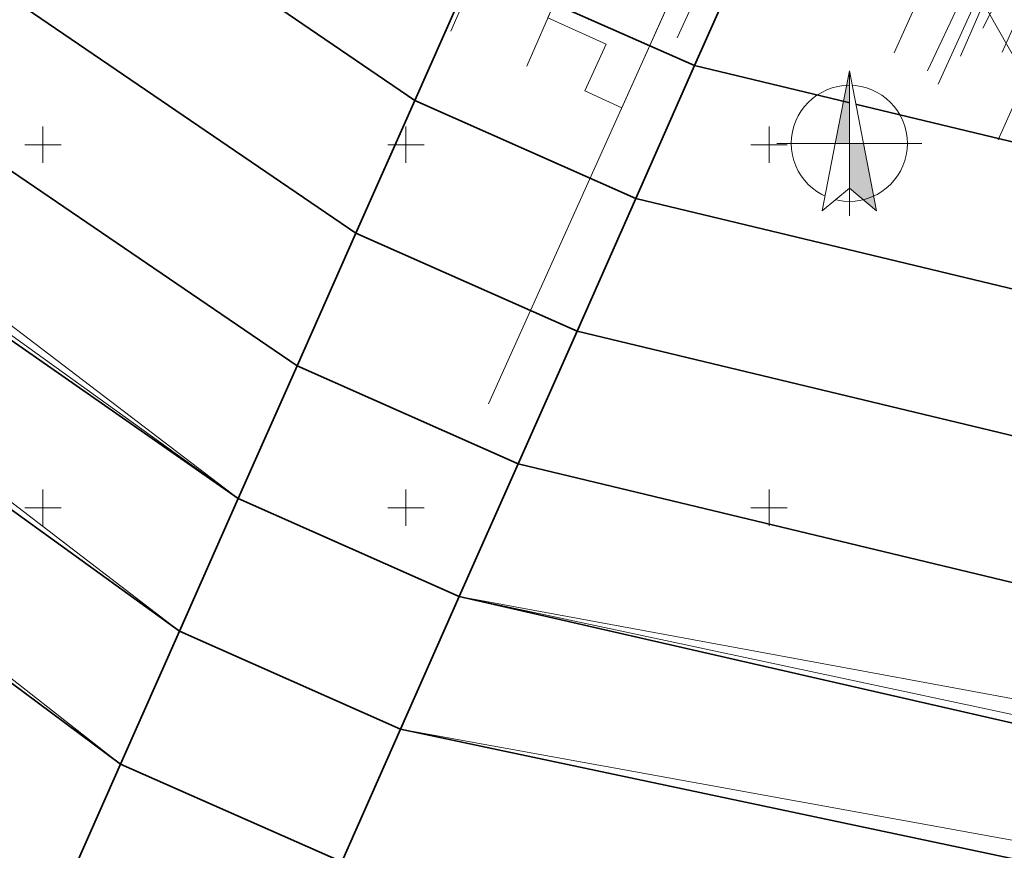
# Model space of a CAD drawing. Header units: metres. Extents: x -1013 to 1491576, y -5789570 to 1032.
# Tile 10 of 62: x -105 to 30, y -183 to -68. Entities that reach past the tile are written whole.
import ezdxf
from ezdxf.xclip import XClip

# ---------------------------------------------------------------- set-up
doc = ezdxf.new("R2010")
doc.units = ezdxf.units.M
doc.header["$MEASUREMENT"] = 0
doc.header["$XCLIPFRAME"] = 0
doc.linetypes.add('Wipeout_Contour', pattern=[1, 0, -1])
doc.layers.add('700-L Mapa 1_1000 dwg', color=7, linetype='Continuous')
doc.layers.add('715-L Wymiary opisy dla 1_1000', color=7, linetype='Continuous')
for name, color, linetype, lineweight in [('703-L Płaszczyzny podejścia 2D3', 152, 'Continuous', 30), ('703-L Płaszczyzny podejścia 2D38', 171, 'Continuous', 35), ('704-L Płaszczyzny podejścia 3D38', 171, 'Continuous', 35), ('704-L Płaszczyzny podejścia 3D93', 254, 'Continuous', 13), ('713-L Obiekty-budynki1', 7, 'Continuous', 13), ('715-L Wymiary opisy dla 1_10001', 7, 'Continuous', 13), ('ex_02_DXF_MZ_5_Dzialki7', 9, 'Continuous', 18), ('ex_02_DXF_MZ_5_EGBB_L_17', 9, 'Continuous', 18), ('ex_02_DXF_MZ_5_KTKR_L_07', 9, 'Continuous', 18), ('ex_02_DXF_MZ_5_Podzial_sekcyjny_krzyze7', 9, 'Continuous', 18), ('ex_02_DXF_MZ_5_SUPC_D_L_1200', 9, 'Continuous', 18), ('ex_02_DXF_MZ_5_SUPE_D_L_31', 9, 'Continuous', 18), ('ex_02_DXF_MZ_5_SUPG_L_252', 9, 'Continuous', 18), ('ex_02_DXF_MZ_5_SUPK_D_L_434', 9, 'Continuous', 18), ('ex_02_DXF_MZ_5_SUPK_L_034', 9, 'Continuous', 18), ('ex_02_DXF_MZ_5_SUPW_D_L_05', 9, 'Continuous', 18)]:
    doc.layers.add(name, color=color, linetype=linetype, lineweight=lineweight)

# ---------------------------------------------------------------- blocks, each defined once
blk = doc.blocks.new('Rysunek_1_5', base_point=(-7447251.91, -5789835.33))
at = {"layer": 'ex_02_DXF_MZ_5_Dzialki7', "color": 9, "linetype": 'Continuous', "lineweight": 18}
blk.add_line((26.51, -63.89), (38.85, -85.66), dxfattribs=at)
at = {"layer": 'ex_02_DXF_MZ_5_EGBB_L_17', "color": 9, "linetype": 'Continuous', "lineweight": 18}
for p, q in [((-45.71, -69.69), (-30.22, -33.73)), ((-35.25, -74.51), (-21.09, -41.99)), ((-5.82, -43.77), (-40.54, -121.04))]:
    blk.add_line(p, q, dxfattribs=at)
at = {"layer": 'ex_02_DXF_MZ_5_KTKR_L_07', "color": 9, "linetype": 'Continuous', "lineweight": 18}
blk.add_line((30.2, -72.57), (36.7, -57.9), dxfattribs=at)
at = {"layer": 'ex_02_DXF_MZ_5_Podzial_sekcyjny_krzyze7', "color": 9, "linetype": 'Continuous', "lineweight": 18}
for p, q in [((-101.91, -87.83), (-101.91, -82.83)), ((-51.91, -87.83), (-51.91, -82.83)), ((-1.91, -87.83), (-1.91, -82.83)), ((-104.41, -85.33), (-99.41, -85.33)), ((-54.41, -85.33), (-49.41, -85.33)), ((-4.41, -85.33), (0.59, -85.33)), ((-101.91, -137.83), (-101.91, -132.83)), ((-51.91, -137.83), (-51.91, -132.83)), ((-1.91, -137.83), (-1.91, -132.83)), ((-104.41, -135.33), (-99.41, -135.33)), ((-54.41, -135.33), (-49.41, -135.33)), ((-4.41, -135.33), (0.59, -135.33))]:
    blk.add_line(p, q, dxfattribs=at)
at = {"layer": 'ex_02_DXF_MZ_5_SUPC_D_L_1200', "color": 9, "linetype": 'Continuous', "lineweight": 18}
for p, q in [((26.3, -61.57), (19.91, -75.16)), ((21.4, -76.96), (26.83, -64.94))]:
    blk.add_line(p, q, dxfattribs=at)
at = {"layer": 'ex_02_DXF_MZ_5_SUPE_D_L_31', "color": 9, "linetype": 'Continuous', "lineweight": 18}
blk.add_line((27.52, -69.28), (30.06, -64.27), dxfattribs=at)
at = {"layer": 'ex_02_DXF_MZ_5_SUPG_L_252', "color": 9, "linetype": 'Continuous', "lineweight": 18}
blk.add_line((29.65, -84.63), (45.39, -49.2), dxfattribs=at)
at = {"layer": 'ex_02_DXF_MZ_5_SUPK_D_L_434', "color": 9, "linetype": 'Continuous', "lineweight": 18}
blk.add_line((4.26, -29.82), (-14.58, -70.58), dxfattribs=at)
at = {"layer": 'ex_02_DXF_MZ_5_SUPK_L_034', "color": 9, "linetype": 'Continuous', "lineweight": 18}
blk.add_line((24.48, -73.1), (37.14, -44.05), dxfattribs=at)
at = {"layer": 'ex_02_DXF_MZ_5_SUPW_D_L_05', "color": 9, "linetype": 'Continuous', "lineweight": 18}
blk.add_line((15.32, -72.68), (19.73, -62.88), dxfattribs=at)

msp = doc.modelspace()

# ---------------------------------------------------------------- hatches: boundary and pattern name
at = {"layer": '715-L Wymiary opisy dla 1_10001', "linetype": 'Continuous', "lineweight": 13}
msp.add_hatch(color=7, dxfattribs=at).paths.add_polyline_path([(9.16, -85.14), (9.16, -75.14), (7.22, -85.14)])

# ---------------------------------------------------------------- linework, layer by layer
at = {"layer": '703-L Płaszczyzny podejścia 2D38', "color": 171, "linetype": 'Continuous', "lineweight": 35}
for p, q in [((-535.63, 159.34), (-91.21, -170.65)), ((-83.11, -152.36), (-480.77, 135.03)), ((-75, -134.08), (-425.91, 110.73)), ((-44.56, -147.57), (372.51, -243.07)), ((-52.66, -165.85), (427.36, -267.38))]:
    msp.add_line(p, q, dxfattribs=at)
at = {"layer": '704-L Płaszczyzny podejścia 3D38', "color": 171, "linetype": 'Continuous', "lineweight": 35, "flags": 128}
for points in [[(-66.9, -115.79), (-369.3, 90.39)], [(-369.3, 90.39), (-310.79, 74.32), (-58.8, -97.51)], [(-58.8, -97.51), (-310.79, 74.32)], [(-310.79, 74.32), (-252.29, 58.24), (-50.7, -79.22)], [(-50.7, -79.22), (-252.29, 58.24)], [(-12.15, -74.43), (-4.05, -56.14)], [(-4.05, -56.14), (-12.15, -74.43)], [(-42.59, -60.94), (-50.7, -79.22)], [(-50.7, -79.22), (-42.59, -60.94)], [(-12.15, -74.43), (-42.59, -60.94)], [(-42.59, -60.94), (-12.15, -74.43)], [(-20.25, -92.71), (-12.15, -74.43)], [(-12.15, -74.43), (-20.25, -92.71)], [(165.79, -117.18), (-12.15, -74.43)], [(-12.15, -74.43), (165.79, -117.18), (217, -149.72)], [(-50.7, -79.22), (-58.8, -97.51)], [(-58.8, -97.51), (-50.7, -79.22)], [(-20.25, -92.71), (-50.7, -79.22)], [(-50.7, -79.22), (-20.25, -92.71)], [(-28.35, -111), (-20.25, -92.71)], [(-20.25, -92.71), (-28.35, -111)], [(217, -149.72), (-20.25, -92.71)], [(-20.25, -92.71), (217, -149.72), (268.21, -182.25)], [(-58.8, -97.51), (-66.9, -115.79)], [(-66.9, -115.79), (-58.8, -97.51)], [(-28.35, -111), (-58.8, -97.51)], [(-58.8, -97.51), (-28.35, -111)], [(-36.46, -129.28), (-28.35, -111)], [(-28.35, -111), (-36.46, -129.28)], [(268.21, -182.25), (-28.35, -111)], [(-28.35, -111), (268.21, -182.25), (319.42, -214.79)], [(-75, -134.08), (-66.9, -115.79)], [(-36.46, -129.28), (-66.9, -115.79)], [(-66.9, -115.79), (-36.46, -129.28)], [(-36.46, -129.28), (-44.56, -147.57)], [(319.42, -214.79), (-36.46, -129.28)], [(-83.11, -152.36), (-75, -134.08)], [(-44.56, -147.57), (-75, -134.08)], [(-75, -134.08), (-44.56, -147.57)], [(-44.56, -147.57), (-52.66, -165.85)], [(-91.21, -170.65), (-83.11, -152.36)], [(-52.66, -165.85), (-83.11, -152.36)], [(-83.11, -152.36), (-52.66, -165.85)], [(-52.66, -165.85), (-60.76, -184.14)], [(-99.31, -188.93), (-91.21, -170.65)], [(-60.76, -184.14), (-91.21, -170.65)], [(-91.21, -170.65), (-60.76, -184.14)]]:
    msp.add_lwpolyline(points, dxfattribs=at)
at = {"layer": '704-L Płaszczyzny podejścia 3D93', "color": 254, "linetype": 'Continuous', "lineweight": 13, "flags": 128}
for points in [[(-91.21, -170.65), (-535.63, 159.34)], [(-535.63, 159.34), (-480.77, 135.03), (-91.21, -170.65)], [(-535.63, 159.34), (-91.21, -170.65)], [(-83.11, -152.36), (-480.77, 135.03)], [(-480.77, 135.03), (-425.91, 110.73), (-83.11, -152.36)], [(-480.77, 135.03), (-83.11, -152.36)], [(-91.21, -170.65), (-480.77, 135.03)], [(-75, -134.08), (-425.91, 110.73)], [(-425.91, 110.73), (-397.57, 98.17), (-75, -134.08)], [(-425.91, 110.73), (-75, -134.08)], [(-83.11, -152.36), (-425.91, 110.73)], [(-75, -134.08), (-397.57, 98.17)], [(-397.57, 98.17), (-369.3, 90.39), (-75, -134.08)], [(-369.3, 90.39), (-66.9, -115.79)], [(-75, -134.08), (-369.3, 90.39)], [(-66.9, -115.79), (-75, -134.08)], [(-44.56, -147.57), (-36.46, -129.28)], [(-36.46, -129.28), (319.42, -214.79)], [(-75, -134.08), (-83.11, -152.36)], [(-52.66, -165.85), (-44.56, -147.57)], [(-44.56, -147.57), (344.17, -230.51), (372.51, -243.07)], [(372.51, -243.07), (-44.56, -147.57)], [(-44.56, -147.57), (319.42, -214.79), (344.17, -230.51)], [(344.17, -230.51), (-44.56, -147.57)], [(319.42, -214.79), (-44.56, -147.57)], [(-44.56, -147.57), (372.51, -243.07)], [(-83.11, -152.36), (-91.21, -170.65)], [(-60.76, -184.14), (-52.66, -165.85)], [(-52.66, -165.85), (372.51, -243.07), (427.36, -267.38)], [(427.36, -267.38), (-52.66, -165.85)], [(372.51, -243.07), (-52.66, -165.85)], [(-52.66, -165.85), (427.36, -267.38)], [(-91.21, -170.65), (-99.31, -188.93)]]:
    msp.add_lwpolyline(points, dxfattribs=at)
at = {"layer": '713-L Obiekty-budynki1', "color": 7, "linetype": 'Continuous', "lineweight": 13, "flags": 128}
msp.add_lwpolyline([(-22.2, -80.23), (-27.29, -77.92), (-24.35, -71.47), (-32.35, -67.83), (-22.12, -44.36), (-16.07, -47.11), (-13.4, -41.25), (-10.45, -42.59), (-10.13, -41.88), (-10.05, -41.92), (-5.82, -43.77)], close=True, dxfattribs=at)
at = {"layer": '715-L Wymiary opisy dla 1_10001', "color": 7, "linetype": 'Continuous', "lineweight": 13, "flags": 128}
msp.add_lwpolyline([(9.16, -85.14), (9.16, -75.14), (7.22, -85.14)], close=True, dxfattribs=at)
msp.add_lwpolyline([(17.16, -85.14, 1), (1.16, -85.14, 1)], format="xyb", close=True, dxfattribs=at)

# ---------------------------------------------------------------- block references
at = {"layer": '700-L Mapa 1_1000 dwg', "color": 52, "linetype": 'Continuous', "lineweight": 25}
ref = msp.add_blockref('Rysunek_1_5', (-7447251.91, -5789835.33), dxfattribs=at)
XClip(ref).set_block_clipping_path([(-454.4097296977, -337.82710067), (350.5902703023, 167.17289933)])

# ---------------------------------------------------------------- next in the draw order: wipeouts: each hides what was drawn before it
at = {"color": 254, "linetype": 'Wipeout_Contour', "lineweight": 0, "ltscale": 247.761316}
msp.add_wipeout([(9.16, -85.14), (11.1, -85.14), (9.16, -75.14)], dxfattribs=at).dxf.layer = '715-L Wymiary opisy dla 1_1000'

# ---------------------------------------------------------------- next in the draw order: linework, layer by layer
at = {"layer": '715-L Wymiary opisy dla 1_10001', "color": 7, "linetype": 'Continuous', "lineweight": 13}
msp.add_line((11.1, -85.14), (19.16, -85.14), dxfattribs=at)
at = {"layer": '715-L Wymiary opisy dla 1_10001', "color": 7, "linetype": 'Continuous', "lineweight": 13, "flags": 128}
msp.add_lwpolyline([(9.16, -85.14), (9.16, -75.14), (11.1, -85.14)], close=True, dxfattribs=at)

# ---------------------------------------------------------------- next in the draw order: wipeouts: each hides what was drawn before it
at = {"color": 254, "linetype": 'Wipeout_Contour', "lineweight": 0, "ltscale": 357.060551}
msp.add_wipeout([(9.16, -85.14), (7.22, -85.14), (5.41, -94.41), (9.16, -91.32)], dxfattribs=at).dxf.layer = '715-L Wymiary opisy dla 1_1000'

# ---------------------------------------------------------------- next in the draw order: hatches: boundary and pattern name
at = {"layer": '715-L Wymiary opisy dla 1_10001', "linetype": 'Continuous', "lineweight": 13}
msp.add_hatch(color=7, dxfattribs=at).paths.add_polyline_path([(9.16, -85.14), (9.16, -91.32), (12.91, -94.41), (11.1, -85.14)])

# ---------------------------------------------------------------- next in the draw order: linework, layer by layer
at = {"layer": '703-L Płaszczyzny podejścia 2D3', "color": 152, "linetype": 'Continuous', "lineweight": 30}
msp.add_circle((8.23, 10.36), 1021.66, dxfattribs=at)
at = {"layer": '715-L Wymiary opisy dla 1_10001', "color": 7, "linetype": 'Continuous', "lineweight": 13}
for p, q in [((7.22, -85.14), (-0.84, -85.14)), ((9.16, -87.64), (9.16, -95.14))]:
    msp.add_line(p, q, dxfattribs=at)
at = {"layer": '715-L Wymiary opisy dla 1_10001', "color": 7, "linetype": 'Continuous', "lineweight": 13, "flags": 128}
for points in [[(9.16, -85.14), (9.16, -91.32), (5.41, -94.41), (7.22, -85.14)], [(9.16, -85.14), (9.16, -91.32), (12.91, -94.41), (11.1, -85.14)]]:
    msp.add_lwpolyline(points, close=True, dxfattribs=at)

doc.saveas('drawing.dxf')
